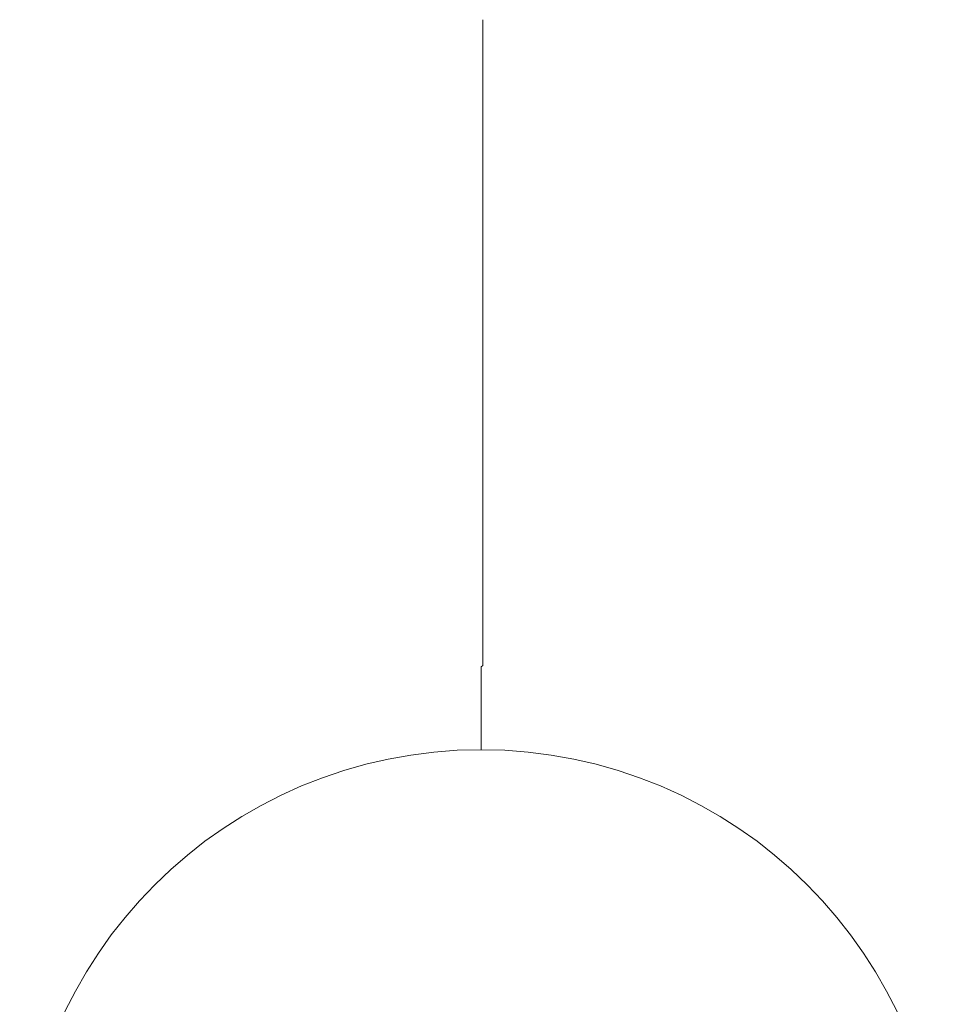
# Model space of a CAD drawing. Extents: x 16 to 1175, y 16 to 826.
# Tile 12 of 30: x 100 to 110, y 79 to 90. Entities that reach past the tile are written whole.
import ezdxf

# ---------------------------------------------------------------- set-up
doc = ezdxf.new("R2010")
doc.units = 0
doc.header["$MEASUREMENT"] = 0
doc.layers.add('Layer 1', color=7, linetype='Continuous', lineweight=0)

# ---------------------------------------------------------------- blocks, each defined once
blk = doc.blocks.new('Block_236')
at = {"layer": 'Layer 1', "color": 18, "lineweight": 18, "true_color": 0x000000}
blk.add_open_spline([(109.777, 76.977), (109.777, 79.715), (107.557, 81.937), (104.817, 81.937), (102.077, 81.937), (99.856, 79.715), (99.856, 76.977), (99.856, 74.236), (102.077, 72.016), (104.817, 72.016), (107.557, 72.016), (109.777, 74.236), (109.777, 76.977)], degree=3, knots=[0, 0, 0, 0, 1, 1, 1, 2, 2, 2, 3, 3, 3, 4, 4, 4, 4], dxfattribs=at)
blk = doc.blocks.new('Block_0')
at = {"layer": 'Layer 1', "color": 253, "lineweight": 9, "true_color": 0xb4b4b4}
for p, q in [((104.835, 89.789), (104.835, 82.844)), ((104.835, 82.844), (104.817, 82.827)), ((104.817, 82.827), (104.817, 81.937)), ((104.835, 82.844), (104.835, 82.844))]:
    blk.add_line(p, q, dxfattribs=at)
at = {"layer": 'Layer 1'}
blk.add_blockref('Block_236', (0, 0), dxfattribs=at)

msp = doc.modelspace()

# ---------------------------------------------------------------- block references
at = {"layer": 'Layer 1'}
msp.add_blockref('Block_0', (0, 0), dxfattribs=at)

doc.saveas('drawing.dxf')
